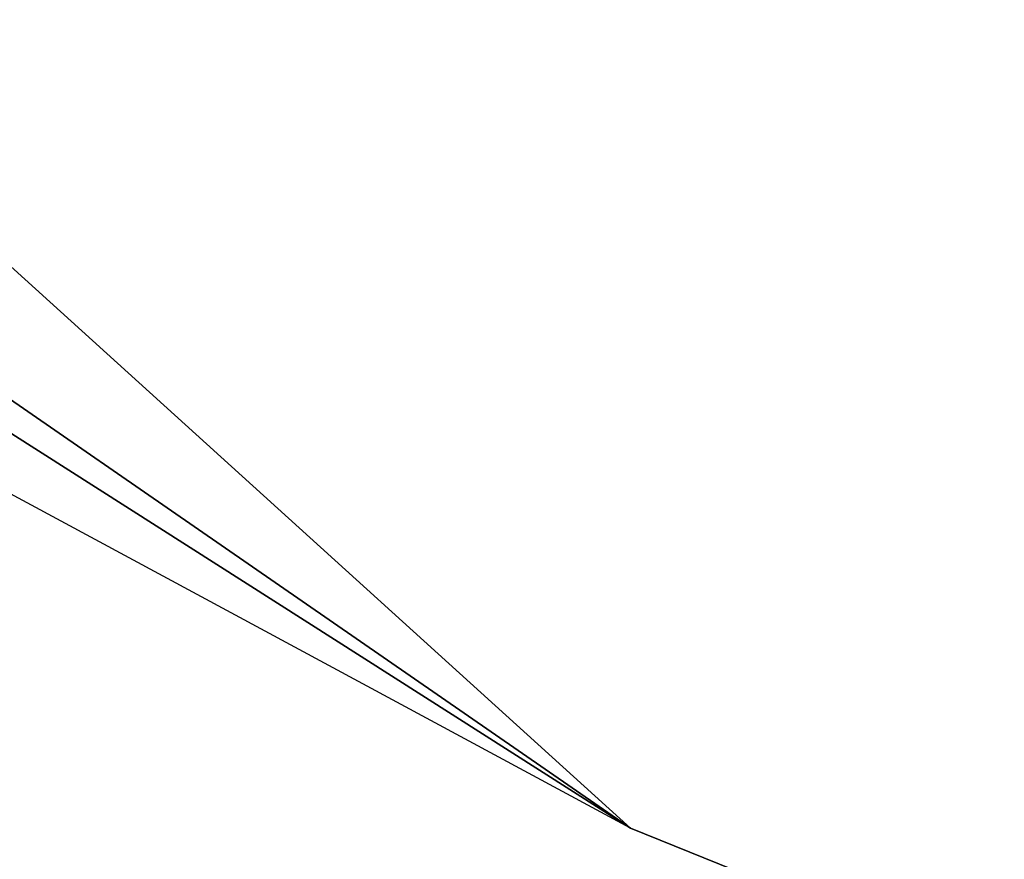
# Model space of a CAD drawing. Extents: x 5 to 565, y -280 to 280.
# Tile 233 of 256: x 208.434 to 208.567, y -52.442 to -52.329. Entities that reach past the tile are written whole.
import ezdxf

# ---------------------------------------------------------------- set-up
doc = ezdxf.new("R2010")
doc.units = 0
doc.header["$LTSCALE"] = 25.4
doc.layers.get('0').update_dxf_attribs({"color": 13, "linetype": 'CONTINUOUS'})

# ---------------------------------------------------------------- blocks, each defined once
blk = doc.blocks.new('GRUPUJ_1')
at = {"color": 254}
mesh = blk.add_polyface(dxfattribs=at)
corners = [(15.89316, 40.36163, 139.86566), (15.69897, 40.46634, 139.71743), (15.53246, 40.61108, 10.75001)]
mesh.append_faces([[corners[k] for k in face] for face in [(0, 1, 2)]], dxfattribs={"color": 254})
mesh = blk.add_polyface(dxfattribs=at)
corners = [(15.53246, 40.61108, 10.75001), (15.58528, 40.55791, 10.75001), (15.89316, 40.36163, 139.86566)]
mesh.append_faces([[corners[k] for k in face] for face in [(0, 1, 2)]], dxfattribs={"color": 254})
mesh = blk.add_polyface(dxfattribs=at)
corners = [(15.89316, 40.36163, 139.86566), (15.58528, 40.55791, 10.75001), (15.89316, 40.36163, 10.75001)]
mesh.append_faces([[corners[k] for k in face] for face in [(0, 1, 2)]], dxfattribs={"color": 254})
mesh = blk.add_polyface(dxfattribs=at)
corners = [(15.58528, 40.55791, 10.75001), (15.68166, 40.55338, 10.40998), (15.89316, 40.36163, 10.75001)]
mesh.append_faces([[corners[k] for k in face] for face in [(0, 1, 2)]], dxfattribs={"color": 254})
mesh = blk.add_polyface(dxfattribs=at)
corners = [(27.81735, 35.54394, 150), (15.89316, 40.36163, 10.75001), (27.81735, 35.54394, 0.61567), (15.89316, 40.36163, 139.86566)]
mesh.append_faces([[corners[k] for k in face] for face in [(0, 1, 2), (1, 0, 3)]], dxfattribs={"vtx0": -1, "color": 254})
mesh = blk.add_polyface(dxfattribs=at)
corners = [(15.89316, 40.36163, 10.75001), (27.79684, 35.57946, 0.35682), (27.81735, 35.54394, 0.61567)]
mesh.append_faces([[corners[k] for k in face] for face in [(0, 1, 2)]], dxfattribs={"color": 254})
blk = doc.blocks.new('CRISTAL-M-7628-7627_STL')
at = {"color": 0}
blk.add_blockref('GRUPUJ_1', (192.62329, -92.7998, 0.00163), dxfattribs=at)
blk = doc.blocks.new('GRUPUJ_6')
at = {"color": 0}
blk.add_blockref('CRISTAL-M-7628-7627_STL', (-5.37955, 280, -0.00163), dxfattribs=at)

msp = doc.modelspace()

# ---------------------------------------------------------------- block references
at = {"color": 0}
msp.add_blockref('GRUPUJ_6', (5.37955, -280, 0.00163), dxfattribs=at)

doc.saveas('drawing.dxf')
